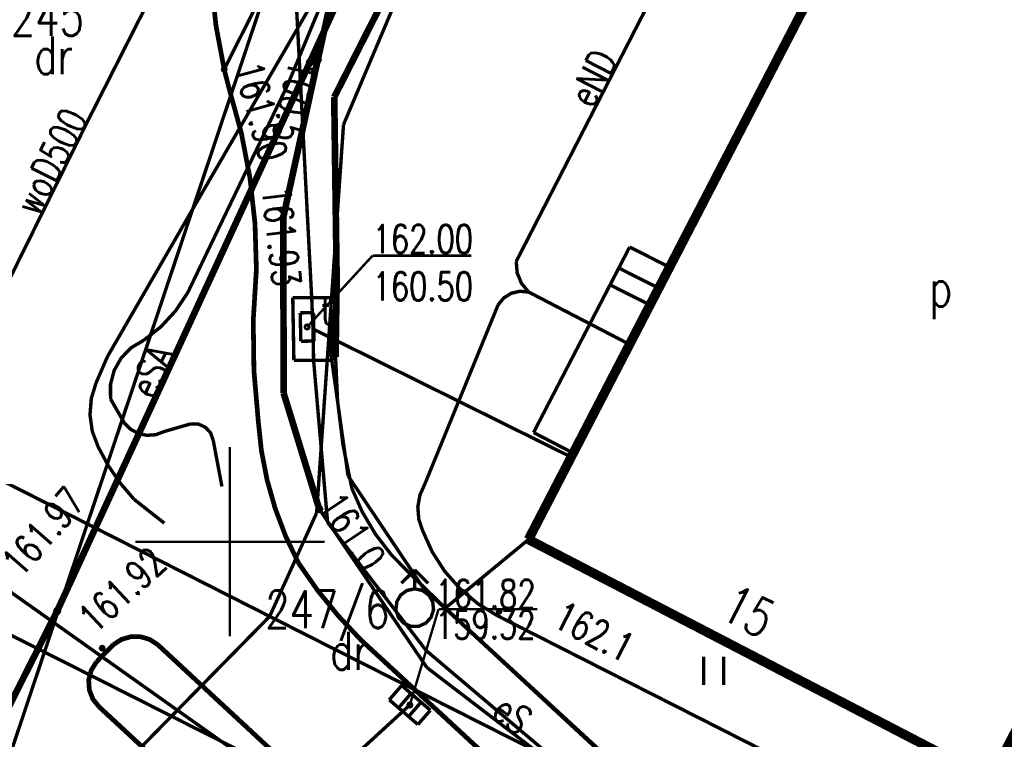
# Model space of a CAD drawing. Extents: x 0 to 7432618, y -40 to 5712028.
# Tile 15 of 165: x 7430394 to 7430420, y 5711695 to 5711714. Entities that reach past the tile are written whole.
import ezdxf
from ezdxf.enums import TextEntityAlignment as Align

# ---------------------------------------------------------------- set-up
doc = ezdxf.new("R2010")
doc.units = 0
doc.header["$MEASUREMENT"] = 0
for name, pattern in [('0', [1.5, 1, -0.5]), ('2218', [1, 0.5, -0.5]), ('3901', [0]), ('5102', [0])]:
    doc.linetypes.add(name, pattern=pattern)
for name, color, linetype in [('Dzialki', 7, 'Continuous'), ('EADTD_T_0', 7, 'Continuous'), ('EGBB_E_T_0', 7, 'Continuous'), ('EGBB_L_0', 7, 'Continuous'), ('EGBE_L_3', 7, 'Continuous'), ('Numery_dzialek', 7, 'Continuous'), ('OTK_L_0', 7, 'Continuous'), ('OTK_L_1', 7, 'Continuous'), ('OTK_L_2', 7, 'Continuous'), ('OTK_L_4', 7, 'Continuous'), ('OTO_L_0', 7, 'Continuous'), ('OTR_T_0', 7, 'Continuous'), ('OTR_T_1', 7, 'Continuous'), ('OTZ_L_3', 7, 'Continuous'), ('SUEP_E_T_0', 7, 'Continuous'), ('SUEP_L_0', 7, 'Continuous'), ('SUER_T_0', 7, 'Continuous'), ('SUK_T_1', 7, 'Continuous'), ('SUKP_L_0', 7, 'Continuous'), ('SUKR_T_0', 7, 'Continuous'), ('SUL_L_1', 7, 'Continuous'), ('SUP_E_T_1', 7, 'Continuous'), ('SUP_L_1', 7, 'Continuous'), ('SUP_T_4', 7, 'Continuous'), ('SUTP_L_0', 7, 'Continuous'), ('SUTR_T_0', 7, 'Continuous'), ('SUW_T_2', 7, 'Continuous'), ('SUWP_E_T_0', 7, 'Continuous'), ('SUWP_L_0', 7, 'Continuous'), ('Uzytki', 7, 'Continuous'), ('zakres', 7, 'Continuous')]:
    doc.layers.add(name, color=color, linetype=linetype)
doc.styles.add('STYL_ARIAL', font='simplex', dxfattribs={"width": 0.75, "oblique": 0.1})

msp = doc.modelspace()

# ---------------------------------------------------------------- linework, layer by layer
at = {"layer": 'Dzialki', "color": 18, "true_color": 0x000000, "const_width": 0.09}
for points in [[(7430404.37, 5711714.25), (7430403, 5711711.01)], [(7430403, 5711711.01), (7430402.61, 5711705.36)], [(7430382.34, 5711707.52), (7430401.05, 5711698.03)], [(7430402.61, 5711705.36), (7430402.29, 5711700.76)], [(7430402.61, 5711705.36), (7430403.12, 5711701.74)], [(7430403.12, 5711701.74), (7430405.12, 5711698.76)], [(7430402.29, 5711700.76), (7430401.05, 5711698.03)], [(7430405.12, 5711698.76), (7430411.75, 5711692.62)], [(7430401.05, 5711698.03), (7430389.43, 5711686.21)], [(7430401.05, 5711698.03), (7430411.75, 5711692.62)]]:
    msp.add_lwpolyline(points, dxfattribs=at)
at = {"layer": 'EGBB_L_0', "color": 18, "true_color": 0x000000, "const_width": 0.25}
for points in [[(7430416.831, 5711717.325), (7430407.883, 5711700.059)], [(7430426.099, 5711705.329), (7430420.27, 5711694.092)], [(7430407.883, 5711700.059), (7430420.081, 5711693.731)]]:
    msp.add_lwpolyline(points, dxfattribs=at)
at = {"layer": 'EGBE_L_3', "color": 18, "true_color": 0x000000, "const_width": 0.09}
for points in [[(7430410.554, 5711707.778), (7430408.017, 5711702.883)], [(7430411.608, 5711707.247), (7430410.554, 5711707.778)], [(7430409.065, 5711702.34), (7430411.608, 5711707.247)], [(7430411.321, 5711706.693), (7430410.267, 5711707.225)], [(7430411.091, 5711706.249), (7430410.037, 5711706.781)], [(7430408.017, 5711702.883), (7430409.065, 5711702.34)]]:
    msp.add_lwpolyline(points, dxfattribs=at)
at = {"layer": 'OTK_L_0', "color": 18, "linetype": '0', "true_color": 0x000000, "const_width": 0.09}
for points in [[(7430399.85, 5711712.47), (7430399.632, 5711713.627), (7430399.511, 5711714.798), (7430399.487, 5711715.975), (7430399.56, 5711717.15)], [(7430399.98, 5711711.96), (7430399.85, 5711712.47)], [(7430399.98, 5711711.96), (7430400.302, 5711710.793), (7430400.53, 5711709.604), (7430400.663, 5711708.4), (7430400.7, 5711707.19)], [(7430400.75, 5711703.18), (7430400.635, 5711704.514), (7430400.618, 5711705.853), (7430400.7, 5711707.19)], [(7430401.81, 5711699.44), (7430401.472, 5711700.147), (7430401.196, 5711700.879), (7430400.982, 5711701.633), (7430400.833, 5711702.401), (7430400.75, 5711703.18)], [(7430404.12, 5711696.8), (7430403.472, 5711697.395), (7430402.869, 5711698.036), (7430402.314, 5711698.719), (7430401.81, 5711699.44)], [(7430396.92, 5711697.28), (7430397.135, 5711697.42), (7430397.382, 5711697.493), (7430397.638, 5711697.493), (7430397.885, 5711697.42), (7430398.1, 5711697.28)], [(7430396.48, 5711696.83), (7430396.92, 5711697.28)], [(7430398.1, 5711697.28), (7430407.59, 5711688.47)], [(7430396.55, 5711695.64), (7430396.384, 5711695.845), (7430396.289, 5711696.09), (7430396.274, 5711696.353), (7430396.34, 5711696.607), (7430396.48, 5711696.83)], [(7430409.61, 5711691.72), (7430404.12, 5711696.8)], [(7430406.07, 5711686.82), (7430396.55, 5711695.64)]]:
    msp.add_lwpolyline(points, dxfattribs=at)
at = {"layer": 'OTK_L_1', "color": 18, "true_color": 0x000000, "const_width": 0.125}
for points in [[(7430399.85, 5711712.47), (7430399.632, 5711713.627), (7430399.511, 5711714.798), (7430399.487, 5711715.975), (7430399.56, 5711717.15)], [(7430399.85, 5711712.47), (7430399.98, 5711711.96)], [(7430399.98, 5711711.96), (7430400.302, 5711710.793), (7430400.53, 5711709.604), (7430400.663, 5711708.4), (7430400.7, 5711707.19)], [(7430400.75, 5711703.18), (7430400.635, 5711704.514), (7430400.618, 5711705.853), (7430400.7, 5711707.19)], [(7430401.81, 5711699.44), (7430401.472, 5711700.147), (7430401.196, 5711700.879), (7430400.982, 5711701.633), (7430400.833, 5711702.401), (7430400.75, 5711703.18)], [(7430404.12, 5711696.8), (7430403.472, 5711697.395), (7430402.869, 5711698.036), (7430402.314, 5711698.719), (7430401.81, 5711699.44)], [(7430396.92, 5711697.28), (7430397.135, 5711697.42), (7430397.382, 5711697.493), (7430397.638, 5711697.493), (7430397.885, 5711697.42), (7430398.1, 5711697.28)], [(7430396.92, 5711697.28), (7430396.48, 5711696.83)], [(7430407.59, 5711688.47), (7430398.1, 5711697.28)], [(7430396.55, 5711695.64), (7430396.384, 5711695.845), (7430396.289, 5711696.09), (7430396.274, 5711696.353), (7430396.34, 5711696.607), (7430396.48, 5711696.83)], [(7430404.12, 5711696.8), (7430409.61, 5711691.72)], [(7430396.55, 5711695.64), (7430406.07, 5711686.82)]]:
    msp.add_lwpolyline(points, dxfattribs=at)
at = {"layer": 'OTK_L_2', "color": 18, "linetype": '0', "true_color": 0x000000, "const_width": 0.09}
for points in [[(7430402.755, 5711711.736), (7430407.865, 5711721.805)], [(7430403.26, 5711719.23), (7430399.85, 5711712.47)], [(7430399.85, 5711712.47), (7430399.98, 5711711.96)], [(7430399.98, 5711711.96), (7430400.302, 5711710.793), (7430400.53, 5711709.604), (7430400.663, 5711708.4), (7430400.7, 5711707.19)], [(7430402.82, 5711706.91), (7430402.755, 5711711.736)], [(7430400.75, 5711703.18), (7430400.635, 5711704.514), (7430400.618, 5711705.853), (7430400.7, 5711707.19)], [(7430402.79, 5711704.88), (7430402.82, 5711706.91)], [(7430403.22, 5711701.41), (7430402.987, 5711702.554), (7430402.843, 5711703.713), (7430402.79, 5711704.88)], [(7430401.81, 5711699.44), (7430401.472, 5711700.147), (7430401.196, 5711700.879), (7430400.982, 5711701.633), (7430400.833, 5711702.401), (7430400.75, 5711703.18)], [(7430404.74, 5711699.17), (7430404.261, 5711699.657), (7430403.845, 5711700.198), (7430403.496, 5711700.785), (7430403.22, 5711701.41)], [(7430404.12, 5711696.8), (7430403.472, 5711697.395), (7430402.869, 5711698.036), (7430402.314, 5711698.719), (7430401.81, 5711699.44)], [(7430405.69, 5711698.25), (7430404.74, 5711699.17)], [(7430417.7, 5711687.2), (7430405.69, 5711698.25)], [(7430404.12, 5711696.8), (7430409.61, 5711691.72)]]:
    msp.add_lwpolyline(points, dxfattribs=at)
at = {"layer": 'OTK_L_4', "color": 18, "linetype": '0', "true_color": 0x000000, "const_width": 0.09}
for points in [[(7430407.865, 5711721.805), (7430402.755, 5711711.736)], [(7430411.608, 5711707.247), (7430416.831, 5711717.325)], [(7430402.755, 5711711.736), (7430402.82, 5711706.91)], [(7430408.017, 5711702.883), (7430410.554, 5711707.778)], [(7430410.554, 5711707.778), (7430411.608, 5711707.247)], [(7430402.82, 5711706.91), (7430402.79, 5711704.88)], [(7430403.22, 5711701.41), (7430402.987, 5711702.554), (7430402.843, 5711703.713), (7430402.79, 5711704.88)], [(7430409.065, 5711702.34), (7430408.017, 5711702.883)], [(7430407.883, 5711700.059), (7430409.065, 5711702.34)], [(7430404.74, 5711699.17), (7430404.261, 5711699.657), (7430403.845, 5711700.198), (7430403.496, 5711700.785), (7430403.22, 5711701.41)], [(7430405.69, 5711698.25), (7430407.883, 5711700.059)], [(7430404.74, 5711699.17), (7430405.69, 5711698.25)], [(7430396.92, 5711697.28), (7430397.135, 5711697.42), (7430397.382, 5711697.493), (7430397.638, 5711697.493), (7430397.885, 5711697.42), (7430398.1, 5711697.28)], [(7430396.92, 5711697.28), (7430396.48, 5711696.83)], [(7430407.59, 5711688.47), (7430398.1, 5711697.28)], [(7430396.55, 5711695.64), (7430396.384, 5711695.845), (7430396.289, 5711696.09), (7430396.274, 5711696.353), (7430396.34, 5711696.607), (7430396.48, 5711696.83)], [(7430396.55, 5711695.64), (7430406.07, 5711686.82)]]:
    msp.add_lwpolyline(points, dxfattribs=at)
at = {"layer": 'OTO_L_0', "color": 18, "linetype": '3901', "true_color": 0x000000, "const_width": 0.175}
for points in [[(7430402.755, 5711711.736), (7430407.865, 5711721.805)], [(7430402.82, 5711706.91), (7430402.755, 5711711.736)], [(7430402.79, 5711704.88), (7430402.82, 5711706.91)]]:
    msp.add_lwpolyline(points, dxfattribs=at)
at = {"layer": 'OTR_T_0', "color": 18, "true_color": 0x000000, "const_width": 0.09}
for points in [[(7430399.85, 5711712.515), (7430399.882, 5711712.502), (7430399.895, 5711712.47), (7430399.882, 5711712.438), (7430399.85, 5711712.425), (7430399.818, 5711712.438), (7430399.805, 5711712.47), (7430399.818, 5711712.502), (7430399.85, 5711712.515)], [(7430400.572, 5711709.35), (7430400.604, 5711709.337), (7430400.617, 5711709.305), (7430400.604, 5711709.273), (7430400.572, 5711709.26), (7430400.54, 5711709.273), (7430400.527, 5711709.305), (7430400.54, 5711709.337), (7430400.572, 5711709.35)], [(7430396.63, 5711697.235), (7430396.662, 5711697.222), (7430396.675, 5711697.19), (7430396.662, 5711697.158), (7430396.63, 5711697.145), (7430396.598, 5711697.158), (7430396.585, 5711697.19), (7430396.598, 5711697.222), (7430396.63, 5711697.235)]]:
    msp.add_lwpolyline(points, dxfattribs=at)
at = {"layer": 'OTR_T_1', "color": 18, "true_color": 0x000000, "const_width": 0.09}
msp.add_lwpolyline([(7430407.107, 5711698.207), (7430407.139, 5711698.193), (7430407.152, 5711698.162), (7430407.139, 5711698.13), (7430407.107, 5711698.116), (7430407.075, 5711698.13), (7430407.062, 5711698.162), (7430407.075, 5711698.193), (7430407.107, 5711698.207)], dxfattribs=at)
at = {"layer": 'OTZ_L_3', "color": 18, "linetype": '0', "true_color": 0x000000, "const_width": 0.09}
for points in [[(7430399.85, 5711712.47), (7430403.26, 5711719.23)], [(7430399.85, 5711712.47), (7430399.632, 5711713.627), (7430399.511, 5711714.798), (7430399.487, 5711715.975), (7430399.56, 5711717.15)], [(7430407.883, 5711700.059), (7430405.69, 5711698.25)], [(7430420.081, 5711693.731), (7430407.883, 5711700.059)], [(7430405.69, 5711698.25), (7430417.7, 5711687.2)], [(7430412.508, 5711696.217), (7430412.508, 5711696.967)], [(7430413.033, 5711696.217), (7430413.033, 5711696.967)]]:
    msp.add_lwpolyline(points, dxfattribs=at)
at = {"layer": 'SUEP_L_0', "color": 1, "true_color": 0xff0000, "const_width": 0.09}
for points in [[(7430406.578, 5711722.448), (7430402.11, 5711712.65)], [(7430413.507, 5711718.986), (7430407.56, 5711707.4)], [(7430402.32, 5711712.72), (7430403.23, 5711716.82)], [(7430403.04, 5711715.71), (7430399.22, 5711709.13)], [(7430403.04, 5711715.71), (7430401.53, 5711712.07)], [(7430402.11, 5711712.65), (7430395.44, 5711698.17)], [(7430401.41, 5711708.56), (7430402.32, 5711712.72)], [(7430401.53, 5711712.07), (7430398.89, 5711706.58)], [(7430399.22, 5711709.13), (7430396.77, 5711704.89)], [(7430401.42, 5711703.92), (7430401.41, 5711708.56)], [(7430407.89, 5711706.59), (7430407.697, 5711706.821), (7430407.584, 5711707.1), (7430407.56, 5711707.4)], [(7430407.08, 5711706.25), (7430407.228, 5711706.433), (7430407.427, 5711706.558), (7430407.656, 5711706.612), (7430407.89, 5711706.59)], [(7430407.89, 5711706.59), (7430410.552, 5711705.209)], [(7430398.89, 5711706.58), (7430398.572, 5711706.1), (7430398.182, 5711705.676), (7430397.73, 5711705.32)], [(7430407.08, 5711706.25), (7430405.15, 5711701.53)], [(7430396.85, 5711703.77), (7430396.848, 5711704.152), (7430396.945, 5711704.521), (7430397.133, 5711704.854), (7430397.401, 5711705.126), (7430397.73, 5711705.32)], [(7430396.77, 5711704.89), (7430396.47, 5711704.2)], [(7430396.52, 5711702.51), (7430396.367, 5711702.918), (7430396.307, 5711703.349), (7430396.342, 5711703.784), (7430396.47, 5711704.2)], [(7430396.85, 5711703.77), (7430397.21, 5711703.14)], [(7430402.36, 5711700.86), (7430401.42, 5711703.92)], [(7430398.27, 5711702.91), (7430398.049, 5711702.826), (7430397.814, 5711702.808), (7430397.583, 5711702.858), (7430397.376, 5711702.972), (7430397.21, 5711703.14)], [(7430398.27, 5711702.91), (7430398.96, 5711703.11)], [(7430398.96, 5711703.11), (7430399.165, 5711703.107), (7430399.352, 5711703.024), (7430399.491, 5711702.873), (7430399.56, 5711702.68)], [(7430397.47, 5711701.12), (7430397.105, 5711701.549), (7430396.787, 5711702.014), (7430396.52, 5711702.51)], [(7430399.56, 5711702.68), (7430399.79, 5711701.46)], [(7430405.09, 5711700.29), (7430404.987, 5711700.596), (7430404.962, 5711700.918), (7430405.018, 5711701.236), (7430405.15, 5711701.53)], [(7430397.47, 5711701.12), (7430398.27, 5711700.49)], [(7430399.46, 5711694.89), (7430387.69, 5711700.83)], [(7430405.2, 5711696.68), (7430402.36, 5711700.86)], [(7430407.06, 5711698.05), (7430406.54, 5711698.37), (7430406.074, 5711698.763), (7430405.671, 5711699.221), (7430405.341, 5711699.734), (7430405.09, 5711700.29)], [(7430395.44, 5711698.17), (7430392.33, 5711692.01)], [(7430407.06, 5711698.05), (7430414.02, 5711694.52)], [(7430414.2, 5711689.8), (7430405.2, 5711696.68)], [(7430412.01, 5711688.54), (7430399.46, 5711694.89)]]:
    msp.add_lwpolyline(points, dxfattribs=at)
at = {"layer": 'SUEP_L_0', "color": 1, "linetype": '5102', "true_color": 0xff0000, "const_width": 0.09}
msp.add_lwpolyline([(7430402.969, 5711720.581), (7430391.747, 5711687.058)], dxfattribs=at)
at = {"layer": 'SUER_T_0', "color": 1, "true_color": 0xff0000, "const_width": 0.09}
for points in [[(7430402.11, 5711712.713), (7430402.154, 5711712.694), (7430402.173, 5711712.65), (7430402.154, 5711712.606), (7430402.11, 5711712.588), (7430402.066, 5711712.606), (7430402.048, 5711712.65), (7430402.066, 5711712.694), (7430402.11, 5711712.713)], [(7430402.32, 5711712.782), (7430402.364, 5711712.764), (7430402.383, 5711712.72), (7430402.364, 5711712.676), (7430402.32, 5711712.657), (7430402.276, 5711712.676), (7430402.258, 5711712.72), (7430402.276, 5711712.764), (7430402.32, 5711712.782)], [(7430402.36, 5711700.923), (7430402.404, 5711700.904), (7430402.423, 5711700.86), (7430402.404, 5711700.816), (7430402.36, 5711700.798), (7430402.316, 5711700.816), (7430402.298, 5711700.86), (7430402.316, 5711700.904), (7430402.36, 5711700.923)], [(7430395.44, 5711698.232), (7430395.484, 5711698.214), (7430395.503, 5711698.17), (7430395.484, 5711698.126), (7430395.44, 5711698.107), (7430395.396, 5711698.126), (7430395.378, 5711698.17), (7430395.396, 5711698.214), (7430395.44, 5711698.232)]]:
    msp.add_lwpolyline(points, dxfattribs=at)
at = {"layer": 'SUK_T_1', "color": 36, "true_color": 0x803300, "const_width": 0.09}
for points in [[(7430404.208, 5711695.828), (7430404.536, 5711696.206)], [(7430404.536, 5711696.206), (7430405.292, 5711695.552)], [(7430404.781, 5711695.993), (7430404.454, 5711695.616)], [(7430404.964, 5711695.174), (7430404.208, 5711695.828)], [(7430405.046, 5711695.764), (7430404.719, 5711695.387)], [(7430405.292, 5711695.552), (7430404.964, 5711695.174)]]:
    msp.add_lwpolyline(points, dxfattribs=at)
at = {"layer": 'SUKP_L_0', "color": 36, "true_color": 0x803300, "const_width": 0.09}
for points in [[(7430401.99, 5711693.16), (7430384.58, 5711705.5)], [(7430401.99, 5711693.16), (7430404.75, 5711695.69)]]:
    msp.add_lwpolyline(points, dxfattribs=at)
at = {"layer": 'SUKR_T_0', "color": 36, "true_color": 0x803300, "const_width": 0.065}
for points in [[(7430404.75, 5711695.69), (7430405.509, 5711698.219)], [(7430405.509, 5711698.219), (7430408.115, 5711698.219)], [(7430404.75, 5711695.753), (7430404.794, 5711695.734), (7430404.812, 5711695.69), (7430404.794, 5711695.646), (7430404.75, 5711695.628), (7430404.706, 5711695.646), (7430404.688, 5711695.69), (7430404.706, 5711695.734), (7430404.75, 5711695.753)]]:
    msp.add_lwpolyline(points, dxfattribs=at)
at = {"layer": 'SUL_L_1', "color": 18, "true_color": 0x000000, "const_width": 0.175}
for points in [[(7430406.578, 5711722.448), (7430402.11, 5711712.65)], [(7430402.32, 5711712.72), (7430403.23, 5711716.82)], [(7430402.11, 5711712.65), (7430395.44, 5711698.17)], [(7430401.41, 5711708.56), (7430402.32, 5711712.72)], [(7430401.42, 5711703.92), (7430401.41, 5711708.56)], [(7430402.36, 5711700.86), (7430401.42, 5711703.92)], [(7430395.44, 5711698.17), (7430392.33, 5711692.01)]]:
    msp.add_lwpolyline(points, dxfattribs=at)
at = {"layer": 'SUP_L_1', "color": 30, "true_color": 0xff9100, "const_width": 0.09}
for points in [[(7430402.66, 5711706.44), (7430401.66, 5711706.44)], [(7430401.66, 5711706.44), (7430401.69, 5711704.79)], [(7430402.73, 5711704.79), (7430402.66, 5711706.44)], [(7430401.69, 5711704.79), (7430402.73, 5711704.79)]]:
    msp.add_lwpolyline(points, dxfattribs=at)
at = {"layer": 'SUP_T_4', "color": 18, "true_color": 0x000000, "const_width": 0.09}
for points in [[(7430402.206, 5711706.049), (7430401.856, 5711706.041)], [(7430401.856, 5711706.041), (7430401.874, 5711705.291)], [(7430402.224, 5711705.299), (7430402.206, 5711706.049)], [(7430401.874, 5711705.291), (7430402.224, 5711705.299)]]:
    msp.add_lwpolyline(points, dxfattribs=at)
at = {"layer": 'SUTP_L_0', "color": 30, "true_color": 0xff9100, "const_width": 0.09}
for points in [[(7430401.73, 5711714.675), (7430402.16, 5711706.44)], [(7430402.16, 5711706.44), (7430402.195, 5711705.615)], [(7430402.195, 5711705.615), (7430402.21, 5711704.79)], [(7430402.195, 5711705.615), (7430409.011, 5711702.235)], [(7430402.21, 5711704.79), (7430402.58, 5711700.51)], [(7430402.58, 5711700.51), (7430405.18, 5711697.13)], [(7430405.18, 5711697.13), (7430424.86, 5711680.475)]]:
    msp.add_lwpolyline(points, dxfattribs=at)
at = {"layer": 'SUTR_T_0', "color": 30, "true_color": 0xff9100, "const_width": 0.065}
for points in [[(7430402.04, 5711705.67), (7430403.768, 5711707.552)], [(7430403.768, 5711707.552), (7430406.373, 5711707.552)], [(7430402.04, 5711705.732), (7430402.084, 5711705.714), (7430402.103, 5711705.67), (7430402.084, 5711705.626), (7430402.04, 5711705.607), (7430401.996, 5711705.626), (7430401.978, 5711705.67), (7430401.996, 5711705.714), (7430402.04, 5711705.732)]]:
    msp.add_lwpolyline(points, dxfattribs=at)
at = {"layer": 'SUW_T_2', "color": 5, "true_color": 0x0000ff, "const_width": 0.09}
for points in [[(7430404.88, 5711699.257), (7430404.526, 5711698.904)], [(7430404.88, 5711698.757), (7430404.88, 5711699.257)], [(7430404.88, 5711699.257), (7430405.234, 5711698.904)], [(7430404.88, 5711698.757), (7430405.083, 5711698.714), (7430405.252, 5711698.592), (7430405.355, 5711698.412), (7430405.377, 5711698.205), (7430405.313, 5711698.007), (7430405.174, 5711697.853), (7430404.984, 5711697.768), (7430404.776, 5711697.768), (7430404.586, 5711697.853), (7430404.447, 5711698.007), (7430404.383, 5711698.205), (7430404.405, 5711698.412), (7430404.508, 5711698.592), (7430404.677, 5711698.714), (7430404.88, 5711698.757)]]:
    msp.add_lwpolyline(points, dxfattribs=at)
at = {"layer": 'SUWP_L_0', "color": 5, "true_color": 0x0000ff, "const_width": 0.09}
for points in [[(7430396.26, 5711711.129), (7430402.922, 5711724.26)], [(7430392.039, 5711702.6), (7430396.26, 5711711.129)]]:
    msp.add_lwpolyline(points, dxfattribs=at)
at = {"layer": 'Uzytki', "color": 96, "linetype": '2218', "true_color": 0x008000, "const_width": 0.09}
for points in [[(7430404.37, 5711714.25), (7430403, 5711711.01)], [(7430403, 5711711.01), (7430402.61, 5711705.36)], [(7430382.34, 5711707.52), (7430401.05, 5711698.03)], [(7430402.61, 5711705.36), (7430403.12, 5711701.74)], [(7430403.12, 5711701.74), (7430405.12, 5711698.76)], [(7430405.12, 5711698.76), (7430411.75, 5711692.62)], [(7430401.05, 5711698.03), (7430411.75, 5711692.62)]]:
    msp.add_lwpolyline(points, dxfattribs=at)
at = {"layer": 'zakres', "color": 18, "true_color": 0x000000, "const_width": 0.065}
for points in [[(7430400, 5711697.5), (7430400, 5711702.5)], [(7430397.5, 5711700), (7430402.5, 5711700)]]:
    msp.add_lwpolyline(points, dxfattribs=at)
at = {"layer": 'zakres', "color": 18, "true_color": 0x000000}
msp.add_point((7430400, 5711700), dxfattribs=at)

# ---------------------------------------------------------------- texts
at = {"layer": 'EADTD_T_0', "color": 18, "true_color": 0x000000, "style": 'STYL_ARIAL', "width": 0.75}
msp.add_text('15', height=1, rotation=332.581, dxfattribs=at).set_placement((7430413.324, 5711697.452), align=Align.BOTTOM_CENTER)
at = {"layer": 'EGBB_E_T_0', "color": 18, "true_color": 0x000000, "style": 'STYL_ARIAL', "width": 0.75}
msp.add_text('p', height=1, dxfattribs=at).set_placement((7430418.772, 5711706.706), align=Align.MIDDLE_CENTER)
at = {"layer": 'Numery_dzialek', "color": 18, "true_color": 0x000000, "style": 'STYL_ARIAL', "width": 0.75}
for s, p in [('245', (7430394.218, 5711714.356)), ('247/6', (7430400.934, 5711698.716))]:
    msp.add_text(s, height=1, dxfattribs=at).set_placement(p, align=Align.TOP_LEFT)
at = {"layer": 'OTR_T_0', "color": 18, "true_color": 0x000000, "style": 'STYL_ARIAL', "width": 0.75}
for s, rotation, p in [('161.90', 285.4878, (7430399.89, 5711712.481)), ('161.93', 276.5227, (7430400.614, 5711709.31)), ('161.92', 43.2, (7430396.601, 5711697.384))]:
    msp.add_text(s, height=0.75, rotation=rotation, dxfattribs=at).set_placement(p, align=Align.BOTTOM_LEFT)
msp.add_text('161.97', height=0.75, rotation=48.8864, dxfattribs=at).set_placement((7430394.202, 5711699.267), align=Align.MIDDLE_LEFT)
at = {"layer": 'OTR_T_1', "color": 18, "true_color": 0x000000, "style": 'STYL_ARIAL', "width": 0.75}
msp.add_text('162.1', height=0.75, rotation=332.581, dxfattribs=at).set_placement((7430408.378, 5711697.592), align=Align.BOTTOM_LEFT)
at = {"layer": 'SUEP_E_T_0', "color": 1, "true_color": 0xff0000, "style": 'STYL_ARIAL', "width": 0.75}
for s, rotation, p in [('eND', 62.8273, (7430409.581, 5711712.238)), ('eSA', 65.2675, (7430397.941, 5711704.502)), ('eS', 322.6041, (7430407.461, 5711695.44))]:
    msp.add_text(s, height=0.75, rotation=rotation, dxfattribs=at).set_placement(p, align=Align.MIDDLE_CENTER)
at = {"layer": 'SUER_T_0', "color": 1, "true_color": 0xff0000, "style": 'STYL_ARIAL', "width": 0.75}
for s, rotation, p in [('160.5', 257.3973, (7430401.952, 5711712.69)), ('161.0', 303.8551, (7430402.63, 5711701.171))]:
    msp.add_text(s, height=0.75, rotation=rotation, dxfattribs=at).set_placement(p, align=Align.MIDDLE_LEFT)
at = {"layer": 'SUKR_T_0', "color": 36, "true_color": 0x803300, "style": 'STYL_ARIAL', "width": 0.75}
for s, p in [('161.82', (7430405.421, 5711698.996)), ('159.32', (7430405.416, 5711698.189))]:
    msp.add_text(s, height=0.75, dxfattribs=at).set_placement(p, align=Align.TOP_LEFT)
at = {"layer": 'SUP_E_T_1', "color": 18, "true_color": 0x000000, "style": 'STYL_ARIAL', "width": 0.75}
msp.add_text('t', height=0.75, dxfattribs=at).set_placement((7430402.54, 5711706.107), align=Align.MIDDLE_CENTER)
at = {"layer": 'SUTR_T_0', "color": 30, "true_color": 0xff9100, "style": 'STYL_ARIAL', "width": 0.75}
for s, p in [('162.00', (7430403.768, 5711708.364)), ('160.50', (7430403.768, 5711707.114))]:
    msp.add_text(s, height=0.75, dxfattribs=at).set_placement(p, align=Align.TOP_LEFT)
at = {"layer": 'SUWP_E_T_0', "color": 5, "true_color": 0x0000ff, "style": 'STYL_ARIAL', "width": 0.75}
msp.add_text('woD500', height=0.75, rotation=63.0982, dxfattribs=at).set_placement((7430395.27, 5711710.036), align=Align.MIDDLE_CENTER)
at = {"layer": 'Uzytki', "color": 96, "true_color": 0x008000, "style": 'STYL_ARIAL', "width": 0.75}
for p in [(7430395.348, 5711712.038), (7430403.161, 5711696.321)]:
    msp.add_text('dr', height=1, dxfattribs=at).set_placement(p, align=Align.BOTTOM_CENTER)

doc.saveas('drawing.dxf')
